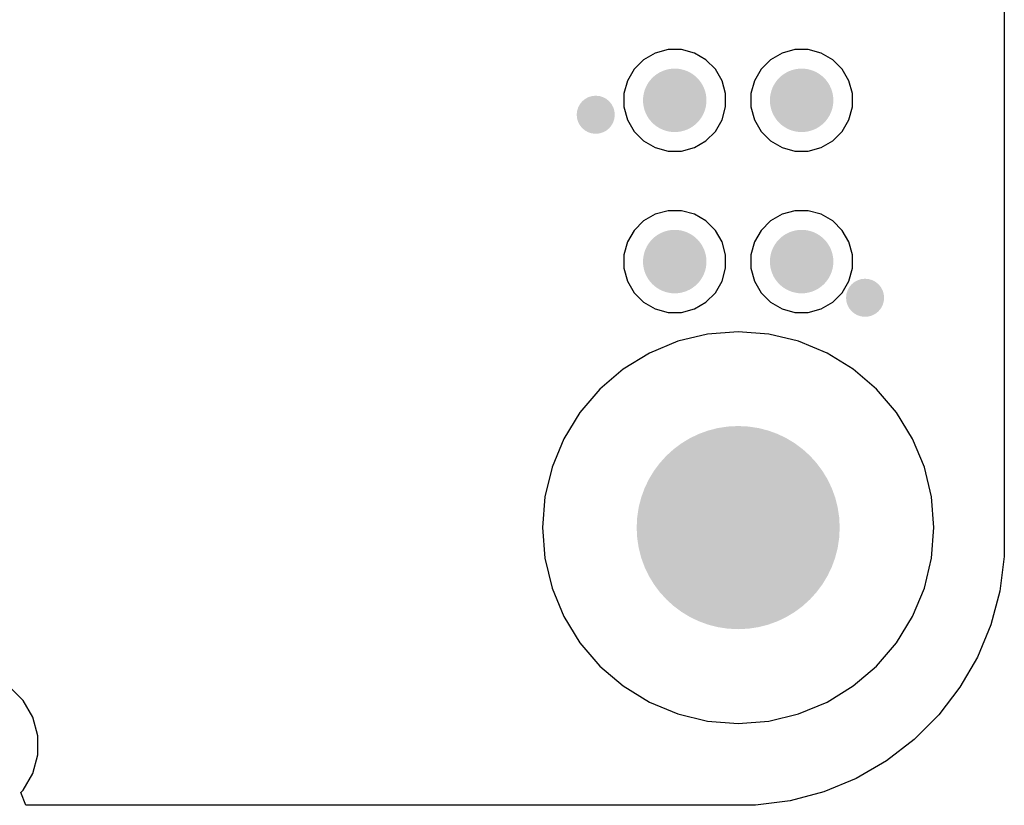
# Model space of a CAD drawing. Header units: inches. Extents: x 0.3 to 40.7, y 0.3 to 25.1.
# Tile 2 of 3: x 25.2 to 40.7, y 0.3 to 12.7. Entities that reach past the tile are written whole.
import ezdxf

# ---------------------------------------------------------------- set-up
doc = ezdxf.new("R2010")
doc.units = ezdxf.units.IN
for name, color, linetype in [('BOTTOM', 5, 'Continuous'), ('Pad Holes', 156, 'Continuous'), ('Via Holes', 16, 'Continuous')]:
    doc.layers.add(name, color=color, linetype=linetype)

# ---------------------------------------------------------------- blocks, each defined once
blk = doc.blocks.new('TP_1_00MM_B_1710')
at = {"layer": 'BOTTOM'}
h = blk.add_hatch(color=5, dxfattribs=at)
edge = h.paths.add_edge_path()
edge.add_arc((0, 0), 0.5, 0, 360)
blk = doc.blocks.new('TP_1_00MM_B_1711')
at = {"layer": 'BOTTOM'}
h = blk.add_hatch(color=5, dxfattribs=at)
edge = h.paths.add_edge_path()
edge.add_arc((0, 0), 0.5, 0, 360)
blk = doc.blocks.new('TP_1_00MM_B_1715')
at = {"layer": 'BOTTOM'}
h = blk.add_hatch(color=5, dxfattribs=at)
edge = h.paths.add_edge_path()
edge.add_arc((0, 0), 0.5, 0, 360)
blk = doc.blocks.new('TP_1_00MM_B_1716')
at = {"layer": 'BOTTOM'}
h = blk.add_hatch(color=5, dxfattribs=at)
edge = h.paths.add_edge_path()
edge.add_arc((0, 0), 0.5, 0, 360)

msp = doc.modelspace()

# ---------------------------------------------------------------- hatches: boundary and pattern name
at = {"layer": 'BOTTOM'}
h = msp.add_hatch(color=5, dxfattribs=at)
edge = h.paths.add_edge_path()
edge.add_arc((34.255, 11.183), 0.3, 0, 360)
h = msp.add_hatch(color=5, dxfattribs=at)
edge = h.paths.add_edge_path()
edge.add_arc((38.5, 8.3), 0.3, 0, 360)
h = msp.add_hatch(color=5, dxfattribs=at)
edge = h.paths.add_edge_path()
edge.add_arc((36.5, 4.68), 1.5, 0, 360)
at = {"layer": 'Pad Holes'}
h = msp.add_hatch(color=7, dxfattribs=at)
edge = h.paths.add_edge_path()
edge.add_arc((36.5, 4.68), 1.6, 0, 360)
at = {"layer": 'Via Holes'}
h = msp.add_hatch(color=7, dxfattribs=at)
edge = h.paths.add_edge_path()
edge.add_arc((34.255, 11.183), 0.15, 0, 360)
h = msp.add_hatch(color=7, dxfattribs=at)
edge = h.paths.add_edge_path()
edge.add_arc((38.5, 8.3), 0.15, 0, 360)

# ---------------------------------------------------------------- linework, layer by layer
at = {"layer": 'BOTTOM'}
for p, q in [((40.694, 20.86), (40.694, 4.5)), ((35.191, 12.155), (35.009, 12.05)), ((35.395, 12.21), (35.191, 12.155)), ((35.605, 12.21), (35.395, 12.21)), ((35.809, 12.155), (35.605, 12.21)), ((35.991, 12.05), (35.809, 12.155)), ((37.191, 12.155), (37.009, 12.05)), ((37.395, 12.21), (37.191, 12.155)), ((37.605, 12.21), (37.395, 12.21)), ((37.809, 12.155), (37.605, 12.21)), ((37.991, 12.05), (37.809, 12.155)), ((35.009, 12.05), (34.86, 11.901)), ((36.14, 11.901), (35.991, 12.05)), ((37.009, 12.05), (36.86, 11.901)), ((38.14, 11.901), (37.991, 12.05)), ((34.86, 11.901), (34.755, 11.719)), ((36.246, 11.719), (36.14, 11.901)), ((36.86, 11.901), (36.755, 11.719)), ((38.246, 11.719), (38.14, 11.901)), ((34.755, 11.719), (34.7, 11.515)), ((36.3, 11.515), (36.246, 11.719)), ((36.755, 11.719), (36.7, 11.515)), ((38.3, 11.515), (38.246, 11.719)), ((34.7, 11.515), (34.7, 11.305)), ((36.3, 11.305), (36.3, 11.515)), ((36.7, 11.515), (36.7, 11.305)), ((38.3, 11.305), (38.3, 11.515)), ((34.7, 11.305), (34.755, 11.101)), ((36.246, 11.101), (36.3, 11.305)), ((36.7, 11.305), (36.755, 11.101)), ((38.246, 11.101), (38.3, 11.305)), ((34.755, 11.101), (34.86, 10.919)), ((36.14, 10.919), (36.246, 11.101)), ((36.755, 11.101), (36.86, 10.919)), ((38.14, 10.919), (38.246, 11.101)), ((34.86, 10.919), (35.009, 10.77)), ((35.991, 10.77), (36.14, 10.919)), ((36.86, 10.919), (37.009, 10.77)), ((37.991, 10.77), (38.14, 10.919)), ((35.009, 10.77), (35.191, 10.665)), ((35.809, 10.665), (35.991, 10.77)), ((37.009, 10.77), (37.191, 10.665)), ((37.809, 10.665), (37.991, 10.77)), ((35.191, 10.665), (35.395, 10.61)), ((35.395, 10.61), (35.605, 10.61)), ((35.605, 10.61), (35.809, 10.665)), ((37.191, 10.665), (37.395, 10.61)), ((37.395, 10.61), (37.605, 10.61)), ((37.605, 10.61), (37.809, 10.665)), ((35.395, 9.67), (35.191, 9.615)), ((35.605, 9.67), (35.395, 9.67)), ((35.809, 9.615), (35.605, 9.67)), ((37.395, 9.67), (37.191, 9.615)), ((37.605, 9.67), (37.395, 9.67)), ((37.809, 9.615), (37.605, 9.67)), ((35.009, 9.51), (34.86, 9.361)), ((35.191, 9.615), (35.009, 9.51)), ((35.991, 9.51), (35.809, 9.615)), ((36.14, 9.361), (35.991, 9.51)), ((37.009, 9.51), (36.86, 9.361)), ((37.191, 9.615), (37.009, 9.51)), ((37.991, 9.51), (37.809, 9.615)), ((38.14, 9.361), (37.991, 9.51)), ((34.86, 9.361), (34.755, 9.179)), ((36.246, 9.179), (36.14, 9.361)), ((36.86, 9.361), (36.755, 9.179)), ((38.246, 9.179), (38.14, 9.361)), ((34.755, 9.179), (34.7, 8.975)), ((36.3, 8.975), (36.246, 9.179)), ((36.755, 9.179), (36.7, 8.975)), ((38.3, 8.975), (38.246, 9.179)), ((34.7, 8.975), (34.7, 8.765)), ((36.3, 8.765), (36.3, 8.975)), ((36.7, 8.975), (36.7, 8.765)), ((38.3, 8.765), (38.3, 8.975)), ((34.7, 8.765), (34.755, 8.561)), ((36.246, 8.561), (36.3, 8.765)), ((36.7, 8.765), (36.755, 8.561)), ((38.246, 8.561), (38.3, 8.765)), ((34.755, 8.561), (34.86, 8.379)), ((36.14, 8.379), (36.246, 8.561)), ((36.755, 8.561), (36.86, 8.379)), ((38.14, 8.379), (38.246, 8.561)), ((34.86, 8.379), (35.009, 8.23)), ((35.009, 8.23), (35.191, 8.125)), ((35.809, 8.125), (35.991, 8.23)), ((35.991, 8.23), (36.14, 8.379)), ((36.86, 8.379), (37.009, 8.23)), ((37.009, 8.23), (37.191, 8.125)), ((37.809, 8.125), (37.991, 8.23)), ((37.991, 8.23), (38.14, 8.379)), ((35.191, 8.125), (35.395, 8.07)), ((35.395, 8.07), (35.605, 8.07)), ((35.605, 8.07), (35.809, 8.125)), ((37.191, 8.125), (37.395, 8.07)), ((37.395, 8.07), (37.605, 8.07)), ((37.605, 8.07), (37.809, 8.125)), ((36.5, 7.765), (36.018, 7.727)), ((36.983, 7.727), (36.5, 7.765)), ((35.547, 7.614), (35.1, 7.428)), ((36.018, 7.727), (35.547, 7.614)), ((37.453, 7.614), (36.983, 7.727)), ((37.9, 7.428), (37.453, 7.614)), ((35.1, 7.428), (34.687, 7.175)), ((38.313, 7.175), (37.9, 7.428)), ((34.687, 7.175), (34.319, 6.861)), ((38.681, 6.861), (38.313, 7.175)), ((34.319, 6.861), (34.005, 6.493)), ((38.995, 6.493), (38.681, 6.861)), ((34.005, 6.493), (33.752, 6.08)), ((39.248, 6.08), (38.995, 6.493)), ((33.752, 6.08), (33.566, 5.633)), ((39.434, 5.633), (39.248, 6.08)), ((33.566, 5.633), (33.454, 5.163)), ((39.547, 5.163), (39.434, 5.633)), ((33.454, 5.163), (33.416, 4.68)), ((39.585, 4.68), (39.547, 5.163)), ((33.416, 4.68), (33.454, 4.197)), ((39.547, 4.197), (39.585, 4.68)), ((40.694, 4.5), (40.694, 4.225)), ((33.454, 4.197), (33.566, 3.727)), ((39.434, 3.727), (39.547, 4.197)), ((40.694, 4.225), (40.622, 3.68)), ((33.566, 3.727), (33.752, 3.28)), ((39.248, 3.28), (39.434, 3.727)), ((40.622, 3.68), (40.48, 3.149)), ((33.752, 3.28), (34.005, 2.867)), ((38.995, 2.867), (39.248, 3.28)), ((40.48, 3.149), (40.27, 2.641)), ((34.005, 2.867), (34.319, 2.499)), ((38.681, 2.499), (38.995, 2.867)), ((40.27, 2.641), (39.995, 2.165)), ((34.319, 2.499), (34.687, 2.185)), ((38.313, 2.185), (38.681, 2.499)), ((34.687, 2.185), (35.1, 1.932)), ((37.9, 1.932), (38.313, 2.185)), ((25.23, 1.956), (25.016, 2.17)), ((39.995, 2.165), (39.66, 1.729)), ((25.382, 1.694), (25.23, 1.956)), ((35.1, 1.932), (35.547, 1.746)), ((37.453, 1.746), (37.9, 1.932)), ((35.547, 1.746), (36.018, 1.633)), ((36.983, 1.633), (37.453, 1.746)), ((39.66, 1.729), (39.271, 1.34)), ((25.46, 1.401), (25.382, 1.694)), ((36.018, 1.633), (36.5, 1.596)), ((36.5, 1.596), (36.983, 1.633)), ((25.46, 1.099), (25.46, 1.401)), ((39.271, 1.34), (38.835, 1.005)), ((25.382, 0.806), (25.46, 1.099)), ((38.835, 1.005), (38.359, 0.73)), ((25.23, 0.544), (25.382, 0.806)), ((38.359, 0.73), (37.851, 0.52)), ((25.192, 0.506), (25.23, 0.544)), ((25.275, 0.306), (25.192, 0.506)), ((37.851, 0.52), (37.32, 0.378)), ((37.32, 0.378), (36.775, 0.306)), ((36.5, 0.306), (25.275, 0.306)), ((36.775, 0.306), (36.5, 0.306))]:
    msp.add_line(p, q, dxfattribs=at)

# ---------------------------------------------------------------- block references
at = {"rotation": 180}
for name, p in [('TP_1_00MM_B_1715', (35.5, 11.41)), ('TP_1_00MM_B_1710', (37.5, 11.41)), ('TP_1_00MM_B_1716', (35.5, 8.87)), ('TP_1_00MM_B_1711', (37.5, 8.87))]:
    msp.add_blockref(name, p, dxfattribs=at)

doc.saveas('drawing.dxf')
